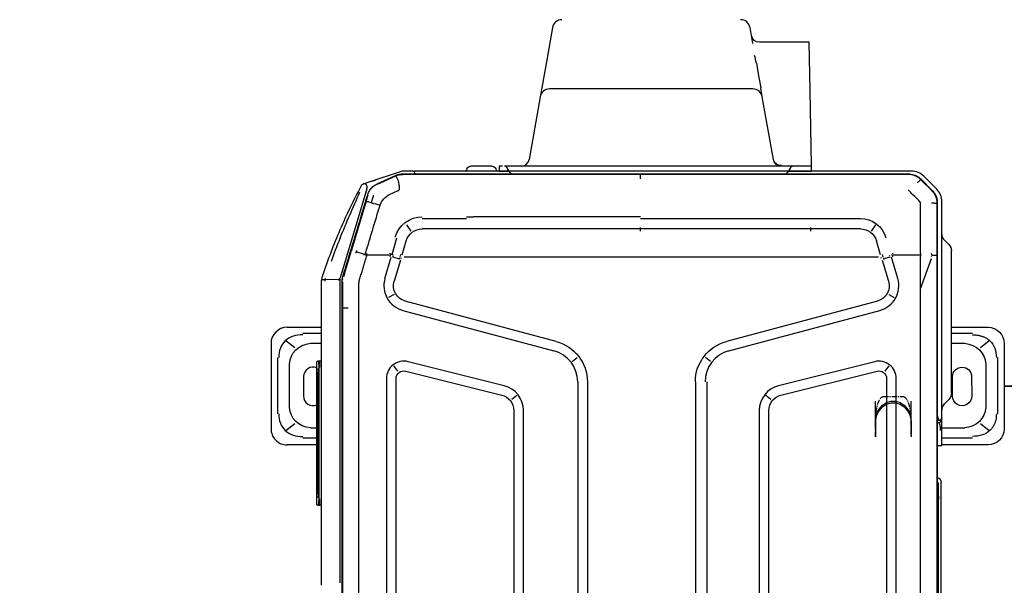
# Model space of a CAD drawing. Header units: millimetres. Extents: x -424979 to 718034, y -72486 to 344972.
# Tile 42 of 256: x 348071 to 349537, y 43539 to 44382. Entities that reach past the tile are written whole.
import ezdxf
from ezdxf.xclip import XClip

# ---------------------------------------------------------------- set-up
doc = ezdxf.new("R2010")
doc.units = ezdxf.units.MM
doc.header["$MEASUREMENT"] = 0
doc.header["$XCLIPFRAME"] = 0
doc.linetypes.add('CENTER', pattern=[0.508, 0.3175, -0.0635, 0.0635, -0.0635])
doc.layers.add('0100_001_6_0_Nr_pióra__1', color=7, linetype='Continuous', lineweight=13)
doc.layers.add('IS_KLIM_FREON', color=6, linetype='GAS_LINE', lineweight=35)
doc.layers.add('IS_KLIM_urządzenia', color=3, linetype='Continuous')
doc.layers.add('Rysunki i obrazki', color=7, linetype='Continuous')
doc.linetypes.add('GAS_LINE', pattern='A,12.7,-5.08,["GAS",Standard,S=2.54,R=0,X=-2.54,Y=-1.27],-6.35', length=24.13)
picture_1 = doc.add_image_def('image6.tif', size_in_pixel=(4960, 3507))

# ---------------------------------------------------------------- blocks, each defined once
blk = doc.blocks.new('Rysunek_6_6', base_point=(-286891.4, 45461))
at = {"layer": '0100_001_6_0_Nr_pióra__1', "color": 7, "lineweight": 13}
image = blk.add_image(picture_1, insert=(-308193.9, 31056), size_in_units=(41994.7, 29692.6), rotation=-1.1954, dxfattribs=at)
image.set_boundary_path([(-0.5, -0.5), (4959.5, 3506.5)])
blk = doc.blocks.new('G$CE471A013')
at = {"linetype": 'Continuous'}
for p, q in [((14.865, 41.216), (9.565, 41.216)), ((10.489, 40.816), (13.993, 40.816)), ((8.565, 40.216), (8.565, 37.347)), ((9.43, 40.295), (9.874, 39.746)), ((13.583, 40.077), (10.899, 40.077)), ((14.608, 39.746), (15.052, 40.295)), ((15.865, 37.947), (15.865, 40.216)), ((9.009, 37.347), (9.009, 39.241)), ((12.803, 39.198), (11.603, 39.206)), ((15.473, 39.241), (15.473, 37.947)), ((9.606, 38.769), (9.606, 37.347)), ((14.876, 37.947), (14.876, 38.769)), ((11.603, 38.006), (12.803, 38.013)), ((11.782, 37.947), (13.342, 37.947)), ((13.342, 37.947), (19.042, 37.947)), ((19.042, 37.947), (20.602, 37.947)), ((-63.256, 37.301), (6.245, 37.301)), ((8.525, 37.347), (9.465, 37.347)), ((8.525, 37.243), (8.525, 37.347)), ((9.465, 37.347), (10.165, 37.347)), ((10.165, 37.347), (10.236, 37.347)), ((10.236, 37.347), (23.677, 37.347)), ((11.386, 37.783), (11.097, 37.494)), ((21.287, 37.494), (20.998, 37.783)), ((23.598, 37.069), (-66.48, 37.069)), ((-62.823, 37.151), (6.095, 37.151)), ((20.329, 37.029), (-21.491, 37.029)), ((8.525, 37.069), (8.525, 37.243)), ((9.965, 37.069), (9.965, 37.147)), ((18.258, 36.025), (20.129, 36.699)), ((23.553, 37.034), (20.329, 37.029)), ((23.592, 37.035), (23.552, 37.034)), ((24.011, 36.986), (23.999, 36.958)), ((25.023, 36.045), (24.349, 36.718)), ((25.071, 36.043), (24.361, 36.753)), ((24.441, 37.031), (25.239, 36.233)), ((25.023, 36.045), (25.043, 36.025)), ((9.915, 35.441), (9.065, 35.441)), ((9.915, 35.441), (9.065, 35.441)), ((9.915, 35.441), (9.065, 35.441)), ((10.015, 35.441), (9.165, 35.441)), ((10.015, 35.441), (9.165, 35.441)), ((10.015, 35.441), (9.165, 35.441)), ((10.015, 35.441), (9.165, 35.441)), ((10.015, 35.441), (9.165, 35.441)), ((10.015, 35.441), (9.165, 35.441)), ((10.015, 35.441), (9.165, 35.441)), ((10.015, 35.441), (9.165, 35.441)), ((10.015, 35.441), (9.165, 35.441)), ((10.015, 35.441), (9.165, 35.441)), ((10.015, 35.441), (9.165, 35.441)), ((10.015, 35.441), (9.165, 35.441)), ((10.015, 35.441), (9.165, 35.441)), ((10.015, 35.441), (9.165, 35.441)), ((10.015, 35.441), (9.165, 35.441)), ((10.015, 35.441), (9.165, 35.441)), ((10.015, 35.441), (9.165, 35.441)), ((10.015, 35.441), (9.165, 35.441)), ((10.015, 35.441), (9.165, 35.441)), ((10.015, 35.441), (9.165, 35.441)), ((10.015, 35.441), (9.165, 35.441)), ((10.015, 35.441), (11.285, 35.441)), ((10.015, 35.441), (11.285, 35.441)), ((10.015, 35.441), (11.285, 35.441)), ((10.015, 35.441), (11.285, 35.441)), ((10.015, 35.441), (11.285, 35.441)), ((10.015, 35.441), (11.285, 35.441)), ((10.015, 35.441), (11.285, 35.441)), ((10.015, 35.441), (11.285, 35.441)), ((10.015, 35.441), (11.285, 35.441)), ((10.015, 35.441), (11.285, 35.441)), ((20.348, 36.02), (20.348, 34.339)), ((25.304, 35.693), (25.278, 35.682)), ((25.555, 35.469), (25.555, 27.827)), ((25.355, 35.268), (25.355, 18.659)), ((25.387, 3.917), (25.387, 35.28)), ((-55.564, 34.525), (12.681, 34.525)), ((17.908, 34.052), (17.713, 34.401)), ((18.891, 34.614), (20.219, 34.22)), ((12.681, 33.925), (-55.564, 33.925)), ((13.463, 34.056), (13.147, 33.809)), ((20.03, 33.65), (18.72, 34.039)), ((20.116, 33.739), (20.246, 34.12)), ((20.13, 33.616), (20.19, 33.593)), ((20.343, 34.089), (20.3, 34.102)), ((9.915, 33.241), (9.065, 33.241)), ((9.915, 33.241), (9.065, 33.241)), ((9.915, 33.241), (9.065, 33.241)), ((10.015, 33.241), (9.165, 33.241)), ((10.015, 33.241), (9.165, 33.241)), ((10.015, 33.241), (9.165, 33.241)), ((10.015, 33.241), (9.165, 33.241)), ((10.015, 33.241), (9.165, 33.241)), ((10.015, 33.241), (9.165, 33.241)), ((10.015, 33.241), (9.165, 33.241)), ((10.015, 33.241), (9.165, 33.241)), ((10.015, 33.241), (9.165, 33.241)), ((10.015, 33.241), (9.165, 33.241)), ((10.015, 33.241), (9.165, 33.241)), ((10.015, 33.241), (9.165, 33.241)), ((10.015, 33.241), (9.165, 33.241)), ((10.015, 33.241), (9.165, 33.241)), ((10.015, 33.241), (9.165, 33.241)), ((10.015, 33.241), (9.165, 33.241)), ((10.015, 33.241), (9.165, 33.241)), ((10.015, 33.241), (9.165, 33.241)), ((10.015, 33.241), (9.165, 33.241)), ((10.015, 33.241), (9.165, 33.241)), ((10.015, 33.241), (9.165, 33.241)), ((10.015, 33.241), (11.285, 33.241)), ((10.015, 33.241), (11.285, 33.241)), ((10.015, 33.241), (11.285, 33.241)), ((10.015, 33.241), (11.285, 33.241)), ((10.015, 33.241), (11.285, 33.241)), ((10.015, 33.241), (11.285, 33.241)), ((10.015, 33.241), (11.285, 33.241)), ((10.015, 33.241), (11.285, 33.241)), ((10.015, 33.241), (11.285, 33.241)), ((10.015, 33.241), (11.285, 33.241)), ((11.659, 27.368), (13.147, 33.329)), ((13.729, 33.184), (12.241, 27.223)), ((14.405, 24.142), (16.915, 33.508)), ((17.495, 33.353), (14.985, 23.986)), ((20.228, 29.549), (20.228, 33.418)), ((20.36, 33.54), (21.229, 33.292)), ((21.835, 32.988), (22.215, 33.248)), ((21.97, 32.296), (21.97, 29.549)), ((22.62, 29.549), (22.62, 32.296)), ((20.228, 7.87), (20.228, 29.549)), ((21.97, 29.549), (21.97, 29.212)), ((22.62, 29.212), (22.62, 29.549)), ((22.067, 29.212), (21.834, 29.212)), ((21.97, 29.212), (21.97, 18.659)), ((22.62, 18.659), (22.62, 29.212)), ((25.556, 29.072), (25.555, 29.072)), ((25.556, 29.262), (25.856, 29.257)), ((25.556, 28.762), (25.556, 29.262)), ((25.556, 27.945), (25.556, 28.762)), ((25.856, 29.257), (25.856, 28.757)), ((25.856, 29.257), (25.906, 29.256)), ((25.856, 28.757), (25.856, 28.17)), ((25.906, 29.256), (30.556, 29.175)), ((30.556, 29.175), (33.556, 29.122)), ((33.556, 29.122), (33.556, 26.034)), ((25.556, 28.572), (25.555, 28.572)), ((25.856, 28.17), (25.856, 28.098)), ((25.856, 28.098), (25.856, 10.282)), ((25.556, 27.82), (25.387, 27.693)), ((25.555, 27.827), (25.555, 27.819)), ((25.556, 27.82), (25.556, 27.945)), ((25.679, 27.912), (25.556, 27.82)), ((25.556, 27.82), (25.556, 10.508)), ((25.556, 27.82), (25.556, 10.508)), ((25.679, 27.912), (25.837, 28.03)), ((26.27, 26.899), (30.161, 26.213)), ((-53.591, 26.625), (10.708, 26.625)), ((11.38, 26.745), (11.627, 26.429)), ((10.708, 26.025), (-53.591, 26.025)), ((30.161, 26.213), (30.736, 26.112)), ((31.478, 25.981), (30.736, 26.112)), ((32.255, 25.844), (31.478, 25.981)), ((30.656, 25.622), (30.656, 24.244)), ((33.484, 25.627), (34.461, 25.455)), ((30.656, 24.244), (30.656, 14.401)), ((-21.491, 22.784), (12.474, 22.784)), ((13.745, 23.003), (13.989, 22.685)), ((12.474, 22.059), (-21.491, 22.059)), ((21.834, 18.659), (22.067, 18.659)), ((21.97, 18.659), (21.97, 7.87)), ((22.728, 18.659), (22.728, 8.288)), ((25.355, 18.659), (25.355, 6.47)), ((12.474, 15.359), (-21.391, 15.359)), ((12.474, 14.759), (-21.391, 14.759)), ((13.745, 14.416), (13.989, 14.734)), ((30.656, 14.401), (30.656, 13.022)), ((16.915, 3.911), (14.405, 13.277)), ((14.985, 13.432), (17.495, 4.066)), ((34.461, 13.189), (32.35, 12.817)), ((30.161, 12.431), (26.27, 11.745)), ((32.35, 12.817), (30.161, 12.431)), ((-53.591, 11.393), (10.708, 11.393)), ((10.708, 10.793), (-53.591, 10.793)), ((11.627, 10.989), (11.38, 10.674)), ((25.387, 10.625), (25.556, 10.508)), ((25.555, 10.509), (25.555, 4.596)), ((25.556, 10.508), (25.679, 10.424)), ((25.556, 10.387), (25.556, 10.508)), ((25.556, 10.383), (25.556, 10.387)), ((25.846, 10.309), (25.679, 10.424)), ((13.147, 4.09), (11.659, 10.051)), ((12.241, 10.196), (13.729, 4.235)), ((25.556, 9.883), (25.556, 10.383)), ((25.856, 9.888), (25.556, 9.883)), ((25.856, 9.883), (25.556, 9.883)), ((25.856, 10.102), (25.856, 9.888)), ((25.856, 9.883), (25.856, 9.888)), ((25.698, 9.683), (25.624, 9.707)), ((25.855, 9.464), (25.855, 9.172)), ((25.855, 9.172), (25.855, 8.401)), ((22.728, 7.87), (22.728, 8.288)), ((25.855, 8.401), (25.855, 8.109)), ((20.228, 4.001), (20.228, 7.87)), ((21.97, 7.87), (21.97, 5.123)), ((22.62, 5.123), (22.62, 7.87)), ((25.698, 7.891), (25.624, 7.866)), ((25.355, 6.47), (25.355, 3.923)), ((21.835, 4.431), (22.214, 4.171)), ((25.55, 4.542), (25.55, 3.93)), ((20.03, 3.769), (18.72, 3.38)), ((20.246, 3.3), (20.116, 3.679)), ((20.13, 3.803), (20.19, 3.826)), ((20.36, 3.878), (21.229, 4.126)), ((25.532, 3.817), (24.851, 1.739)), ((25.335, 3.692), (25.362, 3.686)), ((-55.564, 3.493), (12.681, 3.493)), ((13.147, 3.61), (13.463, 3.363)), ((17.908, 3.367), (17.713, 3.017)), ((18.891, 2.805), (20.219, 3.199)), ((20.338, 3.328), (20.411, 3.185)), ((20.348, 3.08), (20.348, 1.667)), ((20.392, 3.256), (21.42, 3.55)), ((24.108, 3.095), (24.351, 3.626)), ((24.74, 2.343), (25.258, 3.476)), ((24.762, 2.317), (25.289, 3.467)), ((12.681, 2.893), (-55.564, 2.893)), ((24.471, 1.978), (24.491, 1.954)), ((24.462, 1.683), (18.999, 0.047)), ((20.39, 1.544), (20.541, 1.025)), ((20.669, 0.74), (23.657, 1.639)), ((24.85, 1.738), (24.754, 1.444)), ((19.18, 0.289), (20.57, 0.711)), ((-61.567, 0.144), (18.685, 0.144)), ((-21.391, 0.184), (17.062, 0.184)), ((18.843, 0), (0, 0)), ((17.062, 0.179), (17.062, 0.514)), ((17.062, 0.184), (18.461, 0.184)), ((18.461, 0.184), (18.678, 0.184)), ((18.843, 0.155), (18.835, 0.19)), ((19.18, 0.289), (18.987, 0.23)), ((18.843, -0.06), (18.765, -0.06)), ((18.837, -0.941), (18.842, -0.037)), ((18.593, -1.15), (-0.15, -1.15)), ((4.824, -1.15), (4.822, -1.265)), ((13.768, -1.15), (13.77, -1.265)), ((14.876, -1.817), (14.876, -1.15)), ((15.473, -1.149), (15.473, -2.29)), ((15.865, -3.264), (15.865, -1.15)), ((4.822, -1.36), (4.822, -1.265)), ((5.221, -1.421), (13.371, -1.421)), ((5.221, -1.421), (5.221, -1.421)), ((13.37, -1.304), (5.222, -1.304)), ((5.321, -1.322), (5.321, -1.401)), ((5.323, -1.353), (5.324, -1.322)), ((5.523, -1.319), (13.069, -1.319)), ((5.523, -1.319), (5.523, -1.319)), ((5.523, -1.407), (13.07, -1.407)), ((8.565, -1.42), (8.565, -3.264)), ((9.009, -2.29), (9.009, -1.421)), ((9.606, -1.421), (9.606, -1.817)), ((13.268, -1.322), (13.269, -1.353)), ((13.268, -1.322), (13.269, -1.354)), ((13.271, -1.401), (13.271, -1.322)), ((13.371, -1.421), (13.371, -1.421)), ((13.77, -1.265), (13.77, -1.36)), ((12.803, -2.247), (11.603, -2.254)), ((9.875, -2.794), (9.43, -3.344)), ((15.052, -3.344), (14.608, -2.794)), ((10.899, -3.126), (13.583, -3.126)), ((14.865, -4.264), (9.565, -4.264)), ((13.993, -3.865), (10.489, -3.865))]:
    blk.add_line(p, q, dxfattribs=at)
at = {"linetype": 'CENTER'}
for p, q in [((10.065, 35.429), (9.065, 35.429)), ((11.565, 33.729), (11.565, 34.94)), ((9.065, 33.241), (10.065, 33.241))]:
    blk.add_line(p, q, dxfattribs=at)
at = {"linetype": 'Continuous'}
for centre, radius, start, end in [((9.565, 40.216), 1, 90, 180), ((14.865, 40.216), 1, 0, 90), ((11.599, 38.606), 0.6, 89.63839, 270.36161), ((12.799, 38.606), 0.592, 270.36161, 89.63839), ((11.782, 37.387), 0.56, 90, 135), ((20.602, 37.387), 0.56, 45, 90), ((6.245, 37.001), 0.3, 13.21487, 90), ((12.681, 33.445), 0.48, 345.98334, 90), ((18.441, 33.099), 0.98, 73.47049, 165), ((25.325, 27.827), 0.23, 358.01433, 0), ((10.708, 27.605), 0.98, 270, 345.9834), ((26.356, 27.392), 0.5, 180, 260), ((34.056, 26.034), 0.5, 180, 260), ((12.474, 24.659), 2.6, 269.99999, 345), ((12.474, 12.759), 2.6, 15, 89.99999), ((10.708, 9.813), 0.98, 14.0166, 90), ((25.625, 9.464), 0.23, 0, 71.56505), ((25.625, 8.109), 0.23, 288.43495, 0), ((25.395, 4.596), 0.16, 343.94769, 0), ((12.681, 3.973), 0.48, 270, 14.01666), ((18.441, 4.319), 0.98, 195, 286.52953), ((24.567, 1.515), 0.2, 298.06069, 341.84921)]:
    blk.add_arc(centre, radius, start, end, dxfattribs=at)
at = {"linetype": 'Continuous', "extrusion": (0, 0, -1)}
for centre, radius, start, end in [((-10.165, 37.147), 0.2, 0, 90), ((-10.743, 37.847), 0.5, 225, 270), ((-21.641, 37.847), 0.5, 270, 315), ((-23.677, 36.267), 1.08, 90, 135), ((-6.095, 36.851), 0.3, 90, 133.23138), ((-24.475, 35.469), 1.08, 135, 180), ((-12.681, 33.445), 1.08, 90, 194.01665), ((-18.441, 33.099), 1.58, 15, 106.52941), ((-10.708, 27.605), 1.58, 194.01661, 270), ((-30.056, 25.622), 0.6, 100, 180), ((-34.356, 24.864), 0.6, 100, 180), ((-12.474, 24.659), 2, 195, 270.00001), ((-12.474, 12.759), 2, 90.00001, 165), ((-34.356, 13.78), 0.6, 180, 260), ((-30.056, 13.022), 0.6, 180, 260), ((-26.356, 11.253), 0.5, 0, 80), ((-10.708, 9.813), 1.58, 90, 165.98339), ((-25.655, 9.802), 0.1, 288.43495, 0), ((-25.655, 7.771), 0.1, 0, 71.56505), ((-12.681, 3.973), 1.08, 165.98335, 270), ((-18.441, 4.319), 1.58, 253.47059, 345), ((-25.19, 3.93), 0.36, 180, 198.15079), ((-11.599, -1.654), 0.6, 269.63839, 22.88407), ((-12.799, -1.654), 0.592, 156.80609, 269.63839), ((-9.565, -3.264), 1, 270, 0), ((-14.865, -3.264), 1, 180, 270)]:
    blk.add_arc(centre, radius, start, end, dxfattribs=at)
at = {"linetype": 'Continuous'}
for centre, major_axis, ratio, start_param, end_param in [((11.394, 38.207), (1.268, -1.569), 0.803018, 2.633487, 3.831894), ((13.089, 38.207), (-1.268, -1.569), 0.803018, 2.451291, 3.649699), ((10.236, 37.147), (0, -0.2), 0.815365, 3.141593, 4.712389), ((5.198, 36.701), (1.086, 0), 0.414214, 1.392879, 1.570794), ((9.915, 34.341), (-1.27, 0), 0.866025, 1.570796, 4.712389), ((9.915, 34.341), (-1.27, 0), 0.866025, 1.570796, 4.712389), ((9.915, 34.341), (-1.27, 0), 0.866025, 1.570796, 4.712389), ((10.015, 34.341), (1.27, 0), 0.866025, 4.712389, 7.853982), ((20.143, 33.944), (1.913, -0.585), 0.178321, 1.484854, 1.57228), ((19.79, 32.783), (1.919, -0.564), 0.705879, 1.540462, 1.56897), ((20.981, 32.296), (1.64, 0), 0.995519, 6.283185, 7.582721), ((20.924, 32.296), (1.046, 0), 0.995519, 6.283185, 7.558937), ((25.956, 27.392), (0.1, 0), 0.10051, 3.141593, 4.177762), ((26.356, 27.392), (0.087, 0.492), 0.898854, 1.745329, 3.141593), ((20.924, 5.123), (1.046, 0), 0.995519, 5.007433, 6.283185), ((20.964, 5.123), (1.764, 0), 0.995519, 4.991611, 6.283185), ((20.143, 3.474), (1.913, 0.585), 0.178321, 4.710906, 4.798331), ((19.789, 4.638), (1.893, 0.646), 0.706819, 4.712403, 4.740904), ((5.222, -1.266), (-0.4, 0.001), 0.029834, 4.712454, 6.28325), ((5.221, -1.41), (0.4, 0), 0.029837, 2.648555, 2.751427), ((5.222, -1.316), (0.35, 0), 0.029833, 1.570796, 3.141593), ((5.221, -1.41), (0.349, 0), 0.029837, 3.880383, 4.712389), ((5.523, -1.326), (0.25, 0), 0.029816, 1.570796, 3.141593), ((5.273, -1.276), (-0.05, 0), 0.999555, 1.570796, 1.896281), ((5.521, -1.401), (0.2, 0), 0.0299, 3.129347, 4.723791), ((11.394, -1.255), (1.268, 1.569), 0.803018, 2.451291, 3.649699), ((13.069, -1.326), (0.25, 0), 0.029816, 0.323316, 1.570796), ((13.071, -1.401), (-0.2, 0), 0.0299, 1.564853, 3.144938), ((13.37, -1.266), (0.4, 0.001), 0.029834, 6.28312, 7.853917), ((13.37, -1.316), (0.35, 0), 0.029833, 0, 1.570796), ((13.371, -1.41), (0.349, 0), 0.029837, 4.712389, 5.911815), ((13.089, -1.255), (-1.268, 1.569), 0.803018, 2.633487, 3.831894)]:
    blk.add_ellipse(centre, major_axis=major_axis, ratio=ratio, start_param=start_param, end_param=end_param, dxfattribs=at)
at = {"linetype": 'CENTER'}
for centre, start_param, end_param in [((10.065, 34.94), 3.141593, 4.712389), ((10.065, 33.729), 1.570796, 3.141593)]:
    blk.add_ellipse(centre, major_axis=(-1.5, 0), ratio=0.325568, start_param=start_param, end_param=end_param, dxfattribs=at)
at = {"linetype": 'Continuous'}
for points, knots in [([(10.489, 40.73), (10.421, 40.73), (10.287, 40.729), (10.093, 40.695), (9.911, 40.639), (9.744, 40.558), (9.592, 40.456), (9.369, 40.251), (9.126, 39.848), (9.103, 39.452), (9.09, 39.241)], [0, 0, 0, 0, 0.088396, 0.173346, 0.25543, 0.335293, 0.413632, 0.491185, 0.72797, 1, 1, 1, 1]), ([(15.392, 39.241), (15.392, 39.315), (15.392, 39.459), (15.36, 39.667), (15.306, 39.861), (15.23, 40.037), (15.136, 40.195), (14.947, 40.428), (14.571, 40.688), (14.191, 40.716), (13.993, 40.73)], [0, 0, 0, 0, 0.095854, 0.186885, 0.2735, 0.35617, 0.435439, 0.51192, 0.746033, 1, 1, 1, 1]), ([(9.956, 37.165), (9.955, 37.166), (9.949, 37.173), (9.927, 37.185), (9.884, 37.201), (9.802, 37.22), (9.667, 37.238), (9.53, 37.242), (9.465, 37.243)], [0, 0, 0, 0, 0.033531, 0.165604, 0.326819, 0.467732, 0.750376, 1, 1, 1, 1]), ([(10.349, 37.07), (10.347, 37.071), (10.325, 37.08), (10.26, 37.106), (10.162, 37.138), (10.101, 37.144), (10.072, 37.147)], [0, 0, 0, 0, 0.023051, 0.207675, 0.629287, 1, 1, 1, 1]), ([(20.346, 36.744), (20.345, 36.769), (20.344, 36.822), (20.341, 36.893), (20.338, 36.964), (20.333, 37.013), (20.329, 37.032), (20.327, 37.034), (20.326, 37.034)], [0, 0, 0, 0, 0.153633, 0.320832, 0.49911, 0.748722, 0.930274, 1, 1, 1, 1]), ([(24.322, 36.744), (24.226, 36.833), (24.115, 36.904), (23.867, 37.006), (23.73, 37.033), (23.593, 37.034)], [0, 0, 0, 0, 0.487241, 0.487241, 1, 1, 1, 1]), ([(24.361, 36.753), (24.32, 36.791), (24.236, 36.868), (24.09, 36.956), (23.933, 37.021), (23.767, 37.062), (23.654, 37.067), (23.598, 37.069)], [0, 0, 0, 0, 0.200032, 0.400047, 0.600045, 0.800029, 1, 1, 1, 1]), ([(25.387, 35.28), (25.385, 35.336), (25.38, 35.449), (25.338, 35.615), (25.273, 35.772), (25.186, 35.918), (25.109, 36.002), (25.071, 36.043)], [0, 0, 0, 0, 0.199971, 0.399955, 0.599953, 0.799968, 1, 1, 1, 1]), ([(20.442, 36.025), (20.408, 36.022), (20.346, 36.017), (20.283, 36.023), (20.255, 36.025)], [0, 0, 0, 0, 0.543839, 1, 1, 1, 1]), ([(20.26, 34.328), (20.261, 34.329), (20.261, 34.329), (20.261, 34.33), (20.261, 34.331), (20.26, 34.332), (20.26, 34.333), (20.258, 34.336), (20.256, 34.337), (20.254, 34.339)], [0, 0, 0, 0, 0.093535, 0.093535, 0.207433, 0.207433, 0.397418, 0.397418, 1, 1, 1, 1]), ([(25.856, 28.098), (25.856, 28.084), (25.856, 28.07), (25.851, 28.049), (25.848, 28.041), (25.841, 28.033), (25.839, 28.031), (25.837, 28.03)], [0, 0, 0, 0, 0.458778, 0.458778, 0.863378, 0.863378, 1, 1, 1, 1]), ([(25.846, 10.309), (25.851, 10.305), (25.855, 10.299), (25.856, 10.288), (25.856, 10.285), (25.856, 10.282)], [0, 0, 0, 0, 0.756623, 0.756623, 1, 1, 1, 1]), ([(25.856, 10.282), (25.856, 10.272), (25.856, 10.259), (25.856, 10.235), (25.856, 10.225), (25.856, 10.215)], [0, 0, 0, 0, 0.612645, 0.612645, 1, 1, 1, 1]), ([(25.389, 4.689), (25.396, 4.685), (25.417, 4.673), (25.472, 4.642), (25.539, 4.605), (25.55, 4.599), (25.555, 4.596)], [0, 0, 0, 0, 0.071285, 0.22784, 0.631675, 1, 1, 1, 1]), ([(24.351, 3.626), (24.358, 3.639), (24.371, 3.665), (24.403, 3.697), (24.445, 3.71), (24.502, 3.713), (24.559, 3.708), (24.616, 3.7), (24.7, 3.687), (24.796, 3.67), (24.905, 3.649), (24.959, 3.639), (24.986, 3.634)], [0, 0, 0, 0, 0.063445, 0.125642, 0.187788, 0.250693, 0.375623, 0.438172, 0.500645, 0.750303, 0.875197, 1, 1, 1, 1]), ([(25.257, 3.478), (25.32, 3.616), (25.355, 3.769), (25.355, 3.922), (25.355, 3.923), (25.355, 3.923)], [0, 0, 0, 0, 0.999505, 0.999505, 1, 1, 1, 1]), ([(25.289, 3.467), (25.309, 3.514), (25.348, 3.61), (25.381, 3.762), (25.385, 3.865), (25.387, 3.917)], [0, 0, 0, 0, 0.333339, 0.666672, 1, 1, 1, 1]), ([(20.26, 3.09), (20.261, 3.09), (20.261, 3.09), (20.261, 3.089), (20.261, 3.088), (20.26, 3.087), (20.26, 3.086), (20.258, 3.083), (20.256, 3.081), (20.254, 3.08)], [0, 0, 0, 0, 0.093535, 0.093535, 0.207433, 0.207433, 0.397418, 0.397418, 1, 1, 1, 1]), ([(24.999, 3.629), (25.029, 3.613), (25.086, 3.584), (25.153, 3.545), (25.201, 3.516), (25.232, 3.496), (25.249, 3.484), (25.257, 3.477), (25.261, 3.474), (25.262, 3.474), (25.262, 3.474)], [0, 0, 0, 0, 0.196304, 0.378613, 0.540984, 0.680096, 0.794866, 0.885682, 0.95364, 1, 1, 1, 1]), ([(20.489, 1.611), (20.971, 1.756), (21.453, 1.901), (22.437, 2.197), (22.938, 2.349), (23.44, 2.5)], [0, 0, 0, 0, 0.489998, 0.489998, 1, 1, 1, 1]), ([(24.053, 2.088), (24.047, 2.086), (24.042, 2.084), (23.966, 2.059), (23.896, 2.037), (23.753, 1.999), (23.681, 1.982), (23.604, 1.967), (23.599, 1.966), (23.595, 1.965)], [0, 0, 0, 0, 0.036866, 0.036866, 0.504384, 0.504384, 0.969691, 0.969691, 1, 1, 1, 1]), ([(23.595, 1.965), (23.608, 1.918), (23.619, 1.872), (23.638, 1.791), (23.646, 1.754), (23.656, 1.694), (23.658, 1.671), (23.658, 1.644), (23.657, 1.637), (23.654, 1.633), (23.653, 1.633), (23.653, 1.633)], [0, 0, 0, 0, 0.2609, 0.2609, 0.5218, 0.5218, 0.782701, 0.782701, 0.970671, 0.970671, 1, 1, 1, 1]), ([(24.093, 1.733), (24.14, 1.75), (24.235, 1.782), (24.368, 1.857), (24.492, 1.949), (24.601, 2.059), (24.693, 2.182), (24.739, 2.272), (24.762, 2.317)], [0, 0, 0, 0, 0.163038, 0.329712, 0.498444, 0.667536, 0.835268, 1, 1, 1, 1]), ([(24.936, 1.998), (24.972, 2.109), (25.001, 2.197), (25.016, 2.245), (25.018, 2.249), (25.017, 2.245)], [0, 0, 0, 0, 0.718874, 0.718874, 1, 1, 1, 1]), ([(18.828, 1.231), (18.924, 1.26), (19.117, 1.319), (19.406, 1.406), (19.695, 1.494), (19.887, 1.552), (20.022, 1.593), (20.061, 1.605), (20.151, 1.632), (20.202, 1.648), (20.254, 1.663)], [0, 0, 0, 0, 0.202609, 0.405217, 0.607826, 0.810435, 0.810435, 0.891478, 0.891478, 1, 1, 1, 1]), ([(18.998, 0.19), (19.049, 0.206), (19.1, 0.221), (19.355, 0.299), (19.56, 0.361), (20.58, 0.67), (21.397, 0.918), (22.84, 1.355), (23.466, 1.544), (24.093, 1.733)], [0, 0, 0, 0, 0.030057, 0.030057, 0.150285, 0.150285, 0.631198, 0.631198, 1, 1, 1, 1]), ([(24.652, 1.333), (23.757, 0.857), (22.843, 0.417), (20.981, -0.385), (20.032, -0.748), (19.071, -1.072)], [0, 0, 0, 0, 0.5, 0.5, 1, 1, 1, 1]), ([(19.959, -0.521), (20.442, -0.347), (20.922, -0.165), (22.359, 0.408), (23.304, 0.825), (24.247, 1.248), (24.247, 1.248), (24.247, 1.248)], [0, 0, 0, 0, 0.332003, 0.332003, 0.999956, 0.999956, 1, 1, 1, 1]), ([(20.442, 1.671), (20.419, 1.669), (20.358, 1.667), (20.296, 1.665), (20.257, 1.664)], [0, 0, 0, 0, 0.371371, 1, 1, 1, 1]), ([(20.47, 1.601), (20.444, 1.582), (20.394, 1.545), (20.34, 1.513), (20.313, 1.497)], [0, 0, 0, 0, 0.499901, 1, 1, 1, 1]), ([(24.462, 1.683), (24.479, 1.687), (24.495, 1.691), (24.599, 1.707), (24.683, 1.685), (24.769, 1.594), (24.775, 1.536), (24.76, 1.465), (24.757, 1.455), (24.754, 1.444)], [0, 0, 0, 0, 0.082224, 0.082224, 0.505542, 0.505542, 0.92886, 0.92886, 1, 1, 1, 1]), ([(24.661, 1.338), (24.661, 1.338), (24.659, 1.338), (24.654, 1.335), (24.653, 1.334), (24.652, 1.333)], [0, 0, 0, 0, 0.812779, 0.812779, 1, 1, 1, 1]), ([(24.851, 1.739), (24.84, 1.706), (24.829, 1.674), (24.805, 1.598), (24.79, 1.555), (24.77, 1.492), (24.763, 1.472), (24.757, 1.453)], [0, 0, 0, 0, 0.339989, 0.339989, 0.792222, 0.792222, 1, 1, 1, 1]), ([(20.477, 1.017), (20.483, 1.016), (20.495, 1.015), (20.518, 1.019), (20.546, 1.026), (20.579, 1.037), (20.599, 1.05), (20.608, 1.056)], [0, 0, 0, 0, 0.124243, 0.250099, 0.500246, 0.750314, 1, 1, 1, 1]), ([(18.685, 0.144), (18.738, 0.146), (18.844, 0.15), (18.947, 0.177), (18.998, 0.19)], [0, 0, 0, 0, 0.501074, 1, 1, 1, 1]), ([(18.999, 0.047), (18.96, 0.034), (18.923, 0.018), (18.872, -0.014), (18.856, -0.025), (18.844, -0.047), (18.843, -0.053), (18.843, -0.06)], [0, 0, 0, 0, 0.616187, 0.616187, 0.899223, 0.899223, 1, 1, 1, 1]), ([(18.843, -1.129), (18.769, -1.142), (18.694, -1.148), (18.612, -1.15), (18.605, -1.15), (18.597, -1.15), (18.596, -1.15), (18.594, -1.15), (18.594, -1.15), (18.593, -1.15)], [0, 0, 0, 0, 0.895051, 0.895051, 0.981123, 0.981123, 0.990548, 0.990548, 1, 1, 1, 1]), ([(18.814, -0.941), (18.795, -0.932), (18.775, -0.923), (18.755, -0.914), (18.755, -0.913), (18.754, -0.913)], [0, 0, 0, 0, 0.963467, 0.963467, 1, 1, 1, 1]), ([(18.814, -0.941), (18.817, -0.942), (18.821, -0.943), (18.827, -0.943), (18.831, -0.943), (18.839, -0.941), (18.843, -0.939), (18.849, -0.935), (18.851, -0.934), (18.853, -0.932)], [0, 0, 0, 0, 0.246944, 0.246944, 0.491708, 0.491708, 0.827112, 0.827112, 1, 1, 1, 1]), ([(18.836, -1.092), (18.835, -1.091), (18.835, -1.09), (18.834, -1.066), (18.832, -1.037), (18.831, -0.986), (18.831, -0.964), (18.833, -0.942)], [0, 0, 0, 0, 0.037359, 0.037359, 0.637819, 0.637819, 1, 1, 1, 1]), ([(19.071, -1.072), (19.07, -1.072), (19.069, -1.072), (19.062, -1.075), (19.056, -1.077), (19.016, -1.089), (18.982, -1.099), (18.913, -1.116), (18.878, -1.123), (18.843, -1.129)], [0, 0, 0, 0, 0.010318, 0.010318, 0.093061, 0.093061, 0.548137, 0.548137, 1, 1, 1, 1]), ([(18.92, -0.879), (18.92, -0.879), (18.919, -0.88), (18.897, -0.898), (18.875, -0.915), (18.853, -0.932)], [0, 0, 0, 0, 0.029461, 0.029461, 1, 1, 1, 1]), ([(4.822, -1.36), (4.822, -1.367), (4.824, -1.378), (4.832, -1.392), (4.842, -1.401), (4.85, -1.406), (4.857, -1.409), (4.865, -1.411), (4.88, -1.413), (4.904, -1.415), (4.947, -1.417), (4.966, -1.417)], [0, 0, 0, 0, 0.065305, 0.116297, 0.160097, 0.198956, 0.23575, 0.282457, 0.373365, 0.758577, 1, 1, 1, 1]), ([(13.302, -1.324), (13.302, -1.324), (13.306, -1.324), (13.308, -1.324), (13.307, -1.324)], [0, 0, 0, 0, 0.175946, 1, 1, 1, 1]), ([(13.696, -1.414), (13.705, -1.415), (13.72, -1.413), (13.736, -1.409), (13.748, -1.403), (13.759, -1.393), (13.768, -1.378), (13.77, -1.367), (13.77, -1.36)], [0, 0, 0, 0, 0.498479, 0.626522, 0.703686, 0.792587, 0.893399, 1, 1, 1, 1]), ([(10.489, -3.778), (10.082, -3.791), (9.715, -3.648), (9.211, -3.111), (9.077, -2.721), (9.09, -2.29)], [0, 0, 0, 0, 0.5, 0.5, 1, 1, 1, 1]), ([(15.392, -2.29), (15.406, -2.721), (15.272, -3.111), (14.768, -3.648), (14.4, -3.791), (13.993, -3.778)], [0, 0, 0, 0, 0.5, 0.5, 1, 1, 1, 1])]:
    blk.add_open_spline(points, degree=3, knots=knots, dxfattribs=at)
for points, degree in [([(11.11, 37.489), (10.935, 37.385)], 1), ([(20.256, 36.7), (20.286, 36.714), (20.316, 36.729), (20.346, 36.744)], 3), ([(20.346, 36.744), (20.376, 36.729), (20.407, 36.715), (20.437, 36.7)], 3), ([(24.322, 36.751), (24.331, 36.742), (24.34, 36.733), (24.349, 36.724)], 3), ([(-21.491, 36.025), (-7.576, 36.025), (6.339, 36.025), (20.254, 36.025)], 3), ([(20.254, 36.025), (20.254, 36.025), (20.255, 36.025), (20.255, 36.025)], 3), ([(20.443, 36.025), (20.443, 36.025), (20.443, 36.025), (20.442, 36.025)], 3), ([(20.443, 36.025), (21.49, 36.027), (22.537, 36.029), (23.583, 36.031)], 3), ([(23.583, 36.031), (23.594, 36.031), (23.615, 36.026), (23.632, 36.015), (23.64, 36.008)], 3), ([(23.64, 36.008), (23.869, 35.779), (24.099, 35.549), (24.328, 35.32)], 3), ([(25.043, 36.025), (25.241, 35.825), (25.354, 35.55), (25.355, 35.268)], 3), ([(24.328, 35.32), (24.336, 35.313), (24.347, 35.296), (24.351, 35.275), (24.351, 35.265)], 3), ([(20.442, 34.339), (20.442, 34.317), (20.439, 34.295), (20.433, 34.274)], 3), ([(20.17, 33.72), (20.134, 33.733), (20.098, 33.746), (20.062, 33.757)], 3), ([(20.191, 34.136), (20.191, 34.137), (20.191, 34.137), (20.192, 34.137)], 3), ([(20.383, 33.645), (20.332, 33.66), (20.281, 33.677), (20.231, 33.696)], 3), ([(25.549, 27.812), (25.549, 27.817), (25.549, 27.821), (25.548, 27.825)], 3), ([(32.255, 25.844), (32.432, 25.814), (32.592, 25.773), (32.737, 25.731)], 3), ([(20.17, 3.699), (20.134, 3.685), (20.098, 3.673), (20.062, 3.662)], 3), ([(20.383, 3.774), (20.332, 3.759), (20.281, 3.742), (20.231, 3.722)], 3), ([(20.191, 3.282), (20.191, 3.282), (20.191, 3.282), (20.192, 3.282)], 3), ([(20.442, 3.08), (20.442, 3.101), (20.439, 3.123), (20.433, 3.144)], 3), ([(23.44, 2.5), (23.726, 2.594), (23.982, 2.821), (24.108, 3.095)], 3), ([(24.986, 3.634), (24.991, 3.633), (24.995, 3.631), (24.999, 3.629)], 3), ([(25.261, 3.473), (25.262, 3.473), (25.262, 3.473), (25.262, 3.474)], 3), ([(23.595, 1.965), (23.546, 2.14), (23.494, 2.319), (23.44, 2.5)], 3), ([(23.595, 1.965), (23.595, 1.965)], 1), ([(20.254, 1.663), (20.255, 1.664), (20.256, 1.664), (20.257, 1.664)], 3), ([(20.401, 1.551), (20.376, 1.585), (20.36, 1.625), (20.352, 1.667)], 3), ([(20.47, 1.601), (20.475, 1.606), (20.482, 1.609), (20.489, 1.611)], 3), ([(23.653, 1.633), (23.793, 1.675), (23.933, 1.717), (24.072, 1.758)], 3), ([(-21.391, 1.188), (-8.082, 1.188), (5.228, 1.188), (18.538, 1.188)], 3), ([(20.457, 1.02), (20.464, 1.019), (20.471, 1.018), (20.477, 1.017)], 3), ([(20.666, 0.733), (20.634, 0.724), (20.603, 0.715), (20.572, 0.705)], 3), ([(20.608, 1.056), (20.613, 1.061), (20.618, 1.066), (20.623, 1.07)], 3)]:
    blk.add_open_spline(points, degree=degree, dxfattribs=at)
for points, weights, degree in [([(23.587, 36.705), (23.579, 37.034), (23.547, 37.04)], [0.999995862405, 0.797858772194, 1], 2), ([(24.83, 35.818), (25.035, 36.033), (25.024, 36.051)], [0.999996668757, 0.819896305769, 1], 2), ([(25.071, 18.659), (25.355, 18.659), (25.36, 18.659)], [1, 0.828621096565, 1], 2), ([(18.538, 1.188), (18.636, 1.188), (18.734, 1.202), (18.828, 1.231)], [1, 0.992787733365, 0.992787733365, 1], 3)]:
    blk.add_rational_spline(points, weights, degree=degree, dxfattribs=at)

msp = doc.modelspace()

# ---------------------------------------------------------------- linework, layer by layer
at = {"layer": 'IS_KLIM_FREON', "lineweight": 35, "ltscale": 0.4}
msp.add_lwpolyline([(349536.4, 43836.2), (349900.4, 43836.2), (349900.4, 46151.3), (350593.7, 46151.3)], dxfattribs=at)

# ---------------------------------------------------------------- block references
at = {"layer": 'IS_KLIM_urządzenia', "xscale": -24, "yscale": 24, "zscale": 24, "rotation": 270}
msp.add_blockref('G$CE471A013', (348547.4, 43543), dxfattribs=at)
at = {"layer": 'Rysunki i obrazki', "color": 151, "linetype": 'Continuous', "lineweight": 20, "true_color": 0x80c2ff}
ref = msp.add_blockref('Rysunek_6_6', (361669.9, 45461), dxfattribs=at)
XClip(ref).set_block_clipping_path([(-308193.8982892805, 31055.984616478), (-266208.371343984, 30179.8821280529), (-265588.9174272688, 59866.0198290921), (-307574.4443725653, 60742.1223175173)])

doc.saveas('drawing.dxf')
